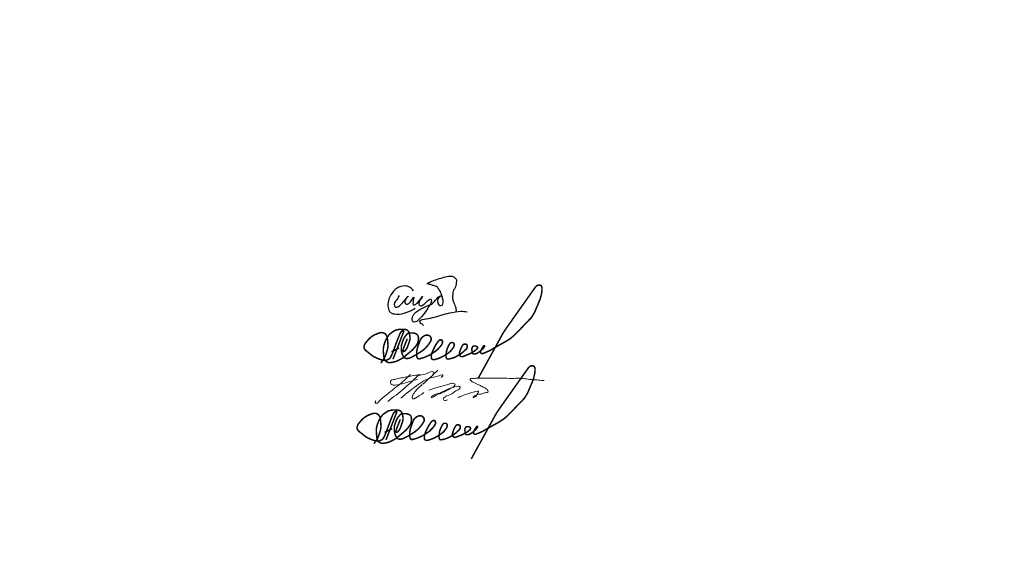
# Model space of a CAD drawing. Header units: millimetres. Extents: x 0 to 420, y 0 to 297.
# Tile 3 of 6: x 228 to 346, y 0 to 65. Entities that reach past the tile are written whole.
import ezdxf

# ---------------------------------------------------------------- set-up
doc = ezdxf.new("R2010")
doc.units = ezdxf.units.MM
doc.linetypes.add('K5LT32770', pattern=[0])
doc.linetypes.add('K5LT_THIN', pattern=[0])
doc.layers.add('Системный слой', color=7, linetype='Continuous')

# ---------------------------------------------------------------- blocks, each defined once
blk = doc.blocks.new('U0')
at = {"layer": 'Системный слой', "color": 7, "linetype": 'K5LT32770', "lineweight": 30}
for points, knots in [([(273.9076475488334, 32.43980420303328), (273.8270821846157, 32.25896263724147), (273.7341336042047, 32.08588597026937), (273.6288018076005, 31.92057420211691), (273.5438988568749, 31.78732424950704), (273.3906127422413, 31.68197958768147), (273.3499560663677, 31.53595938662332), (273.3219653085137, 31.43542937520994), (273.2973362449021, 31.30046702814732), (273.3403406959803, 31.20903679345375), (273.3698558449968, 31.14628568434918), (273.4343941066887, 31.0738873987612), (273.4941866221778, 31.04557549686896), (273.5906331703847, 30.99990782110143), (273.7445077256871, 31.06518509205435), (273.8499553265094, 31.11288308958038), (274.0024346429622, 31.18185533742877), (274.1027235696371, 31.35382595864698), (274.2249547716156, 31.47826716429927), (274.4984287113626, 31.75668565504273), (275.0883858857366, 32.47783931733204), (275.0037997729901, 32.35326586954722), (274.9661659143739, 32.29784093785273), (274.7538908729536, 32.0957215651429), (274.6864925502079, 31.93980494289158), (274.6367240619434, 31.82467248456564), (274.5565584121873, 31.67019873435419), (274.5999542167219, 31.56480549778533), (274.6267981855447, 31.49961088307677), (274.699660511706, 31.41642894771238), (274.7634155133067, 31.39172883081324), (274.851495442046, 31.35760469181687), (274.9846882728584, 31.4346769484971), (275.0807227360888, 31.47826716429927), (275.3565250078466, 31.60345431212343), (275.6259435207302, 32.31813446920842), (275.6672603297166, 32.21865068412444), (275.6924292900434, 32.15804814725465), (275.5755543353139, 31.84195393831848), (275.5711066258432, 31.65134383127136), (275.5685752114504, 31.54285806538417), (275.532653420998, 31.37009790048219), (275.5903373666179, 31.32442123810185), (275.6468660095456, 31.27965939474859), (275.8176305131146, 31.3242181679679), (275.9076445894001, 31.37249809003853), (275.9782297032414, 31.41035709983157), (276.0309891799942, 31.48644229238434), (276.0903366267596, 31.54557475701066), (276.3304507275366, 31.78481906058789), (276.7428406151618, 32.38282576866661), (276.7345664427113, 32.33403512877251), (276.7282136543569, 32.29657439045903), (276.3734614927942, 31.91876553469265), (276.3211055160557, 31.67057457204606), (276.2978868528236, 31.56050762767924), (276.2479532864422, 31.40963981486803), (276.301874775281, 31.32442123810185), (276.3396198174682, 31.26476823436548), (276.4352179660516, 31.20482256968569), (276.5037975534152, 31.18980605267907), (276.6278410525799, 31.16264489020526), (276.7683847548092, 31.31923152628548), (276.8884123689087, 31.40134420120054), (277.0430025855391, 31.50710166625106), (277.1664951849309, 31.65605500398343), (277.3114886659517, 31.7763436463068), (277.3904402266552, 31.84184297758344), (277.4621300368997, 31.92059518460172), (277.5518729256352, 31.96865105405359), (277.5945684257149, 31.99151380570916), (277.6518291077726, 32.02953137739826), (277.6864881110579, 32.02634327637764), (277.7534118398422, 32.02018731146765), (277.7664887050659, 31.84565919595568), (277.773026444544, 31.75711290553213), (277.786162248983, 31.57920328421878), (277.6297679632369, 31.40524716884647), (277.5422575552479, 31.23788290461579), (277.4190230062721, 31.00219597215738), (277.2622462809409, 30.78315339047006), (277.1095658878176, 30.564806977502), (276.892647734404, 30.25459490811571), (276.6850679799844, 29.92423762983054), (276.4076438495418, 29.67057753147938), (276.2433884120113, 29.52039214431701), (276.0799878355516, 29.30190097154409), (275.8691831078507, 29.26673197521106), (275.7787880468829, 29.2516511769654), (275.6473279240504, 29.22794475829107), (275.5807219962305, 29.27634734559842), (275.5241492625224, 29.31745880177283), (275.4929775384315, 29.42096013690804), (275.4749529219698, 29.49750086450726), (275.4457518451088, 29.62150193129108), (275.4841545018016, 29.76920458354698), (275.5230297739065, 29.89173105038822), (275.587802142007, 30.09587957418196), (275.7505928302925, 30.28022507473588), (275.9076445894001, 30.43019179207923), (276.0456321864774, 30.56195438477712), (276.2229755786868, 30.65679268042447), (276.3884131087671, 30.75711438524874), (276.5891200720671, 30.87882355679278), (276.803789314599, 30.97758454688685), (277.0134121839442, 31.08403697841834), (277.1220400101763, 31.13920126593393), (277.2284554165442, 31.2000861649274), (277.3403347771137, 31.24749827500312), (277.4920439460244, 31.31178941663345), (277.6755843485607, 31.31494500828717), (277.8114879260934, 31.40134420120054), (277.9214985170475, 31.47128221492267), (278.0034912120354, 31.58755952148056), (278.0999490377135, 31.68018994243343), (278.332160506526, 31.90318736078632), (278.5094794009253, 32.21521963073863), (278.8018710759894, 32.34365049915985), (278.8424144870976, 32.36145889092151), (278.9169707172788, 32.39327661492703), (278.9268708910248, 32.39172735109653), (278.9410867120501, 32.38950273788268), (278.8227998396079, 32.31665578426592), (278.7730249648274, 32.27634290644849), (278.7166012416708, 32.23064509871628), (278.650818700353, 32.18847365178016), (278.6095636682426, 32.13211235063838), (278.5415747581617, 32.03922808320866), (278.5162949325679, 31.90190337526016), (278.5134099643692, 31.78595901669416), (278.5103946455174, 31.6647759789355), (278.5429027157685, 31.52916170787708), (278.5999482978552, 31.42057494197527), (278.6364679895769, 31.35105938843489), (278.682776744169, 31.25811340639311), (278.7441788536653, 31.22826753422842), (278.8241431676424, 31.1893990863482), (278.9800891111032, 31.22946542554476), (279.0518707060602, 31.28595975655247), (279.1300695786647, 31.34750468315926), (279.157759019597, 31.49473295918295), (279.1768705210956, 31.60326697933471), (279.2056766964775, 31.76685695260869), (279.1430168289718, 31.94516619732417), (279.1095629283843, 32.11288160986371), (279.0798140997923, 32.26202227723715), (279.046863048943, 32.41322133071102), (278.9941784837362, 32.55518864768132), (278.9292453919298, 32.73016165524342), (278.8308969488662, 32.89430621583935), (278.734563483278, 33.05518790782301), (278.6574988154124, 33.18388974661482), (278.6019521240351, 33.34510778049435), (278.4845638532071, 33.43018735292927), (278.4184448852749, 33.47810843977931), (278.3319702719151, 33.50387457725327), (278.253794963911, 33.53595642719), (278.1227014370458, 33.58975503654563), (277.985481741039, 33.62866451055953), (277.8499494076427, 33.67057161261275), (277.7162270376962, 33.7119190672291), (277.5776204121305, 33.73843050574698), (277.4461038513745, 33.78595605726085), (277.3812478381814, 33.80939278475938), (277.2613921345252, 33.83290107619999), (277.2537964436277, 33.86287902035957), (277.24478561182, 33.89844210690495), (277.3930904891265, 33.94970140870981), (277.4653345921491, 33.98787883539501), (277.6149589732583, 34.0669479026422), (277.7782167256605, 34.11949743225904), (277.9364877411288, 34.18018624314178), (278.4340455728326, 34.37097413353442), (278.9427858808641, 34.55253216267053), (279.4653316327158, 34.65133939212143), (279.6936322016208, 34.69450833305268), (279.9358690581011, 34.79072621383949), (280.1576383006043, 34.74749309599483), (280.2822756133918, 34.7231954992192), (280.4206402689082, 34.67818867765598), (280.5230223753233, 34.60326254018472), (280.6208881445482, 34.53164158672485), (280.728550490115, 34.42593867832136), (280.7634066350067, 34.31480142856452), (280.7955888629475, 34.21218984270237), (280.7576062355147, 34.08300773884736), (280.744175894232, 33.96864809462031), (280.7185172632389, 33.75016430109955), (280.6768077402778, 33.52518036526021), (280.5903299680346, 33.32441827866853), (280.5324038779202, 33.18994022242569), (280.4103895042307, 33.07882449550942), (280.3691764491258, 32.93980346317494), (280.3394852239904, 32.83964819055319), (280.3412283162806, 32.72848740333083), (280.3307149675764, 32.62249624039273), (280.3173977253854, 32.48823740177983), (280.2959124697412, 32.35240589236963), (280.3018688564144, 32.21865068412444), (280.3089162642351, 32.06039576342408), (280.3450230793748, 31.90056699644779), (280.3884071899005, 31.74749753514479), (280.4236728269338, 31.62307197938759), (280.4777692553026, 31.50376638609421), (280.5230223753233, 31.3821134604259), (280.5612122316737, 31.27944854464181), (280.604908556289, 31.17859716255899), (280.6384068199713, 31.074421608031), (280.6678934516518, 30.98272174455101), (280.7027443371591, 30.89029219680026), (280.71532978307, 30.79557586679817), (280.727462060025, 30.70427002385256), (280.727462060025, 30.6113214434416), (280.71532978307, 30.51673012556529)], [0, 0, 0, 0, 1, 1, 1, 2, 2, 2, 3, 3, 3, 4, 4, 4, 5, 5, 5, 6, 6, 6, 7, 7, 7, 8, 8, 8, 9, 9, 9, 10, 10, 10, 11, 11, 11, 12, 12, 12, 13, 13, 13, 14, 14, 14, 15, 15, 15, 16, 16, 16, 17, 17, 17, 18, 18, 18, 19, 19, 19, 20, 20, 20, 21, 21, 21, 22, 22, 22, 23, 23, 23, 24, 24, 24, 25, 25, 25, 26, 26, 26, 27, 27, 27, 28, 28, 28, 29, 29, 29, 30, 30, 30, 31, 31, 31, 32, 32, 32, 33, 33, 33, 34, 34, 34, 35, 35, 35, 36, 36, 36, 37, 37, 37, 38, 38, 38, 39, 39, 39, 40, 40, 40, 41, 41, 41, 42, 42, 42, 43, 43, 43, 44, 44, 44, 45, 45, 45, 46, 46, 46, 47, 47, 47, 48, 48, 48, 49, 49, 49, 50, 50, 50, 51, 51, 51, 52, 52, 52, 53, 53, 53, 54, 54, 54, 55, 55, 55, 56, 56, 56, 57, 57, 57, 58, 58, 58, 59, 59, 59, 60, 60, 60, 61, 61, 61, 62, 62, 62, 63, 63, 63, 64, 64, 64, 65, 65, 65, 66, 66, 66, 67, 67, 67, 68, 68, 68, 69, 69, 69, 70, 70, 70, 71, 71, 71, 71]), ([(275.6480295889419, 32.93018809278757), (275.5738980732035, 33.08664052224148), (275.4777443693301, 33.21484546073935), (275.3595684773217, 33.31480290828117), (275.2006669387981, 33.44920758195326), (274.9683006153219, 33.52954430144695), (274.7634155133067, 33.56480253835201), (274.4832791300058, 33.61301060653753), (274.1484045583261, 33.55010055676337), (273.8884168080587, 33.43980272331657), (273.5678075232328, 33.30378666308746), (273.2851054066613, 33.00341556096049), (273.0711103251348, 32.7186499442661), (272.8676321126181, 32.44787924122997), (272.6933062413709, 32.11644261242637), (272.6191879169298, 31.78595901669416), (272.5641081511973, 31.54036578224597), (272.5299664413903, 31.26083070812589), (272.5807264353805, 31.01672938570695), (272.6260930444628, 30.79856448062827), (272.712796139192, 30.52847333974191), (272.8691875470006, 30.39173031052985), (273.038755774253, 30.2434659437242), (273.3483937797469, 30.22278592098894), (273.5903403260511, 30.19942290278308), (273.9993368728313, 30.15992908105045), (274.4351583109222, 30.29819433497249), (274.830723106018, 30.43019179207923), (275.1813195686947, 30.5471836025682), (275.5178575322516, 30.70743977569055), (275.8403369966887, 30.91096031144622)], [0, 0, 0, 0, 1, 1, 1, 2, 2, 2, 3, 3, 3, 4, 4, 4, 5, 5, 5, 6, 6, 6, 7, 7, 7, 8, 8, 8, 9, 9, 9, 10, 10, 10, 10]), ([(276.8114894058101, 28.85327104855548), (276.5715540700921, 29.02453704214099), (276.427323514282, 29.17197272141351), (276.3787977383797, 29.29557808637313), (276.2545476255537, 29.61206927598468), (277.38218914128, 29.6264211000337), (277.8884108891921, 29.77634660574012), (278.5814720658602, 29.98160753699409), (279.2759591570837, 30.19543275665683), (279.9845616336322, 30.3340380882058), (280.4199317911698, 30.41919814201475), (280.8600706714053, 30.53038100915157), (281.3018673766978, 30.53596086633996), (281.5478266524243, 30.53906731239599), (281.7946211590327, 30.52304169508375), (282.0422508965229, 30.48788401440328)], [0, 0, 0, 0, 1, 1, 1, 2, 2, 2, 3, 3, 3, 4, 4, 4, 5, 5, 5, 5])]:
    blk.add_open_spline(points, degree=3, knots=knots, dxfattribs=at)
blk = doc.blocks.new('U1')
at = {"layer": 'Системный слой', "color": 7, "linetype": 'K5LT_THIN', "const_width": 0.18}
for points in [[(274.0496485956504, 17.59320270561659), (273.6694851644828, 16.62952065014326), (273.5900524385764, 16.44735359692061), (273.5302286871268, 16.24286150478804), (273.527079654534, 16.16421263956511), (273.5333777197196, 16.09499763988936), (273.5837543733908, 16.05724715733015), (273.6939380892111, 16.07297694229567), (273.7978320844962, 16.17679446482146), (273.9489537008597, 16.34668403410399), (274.0245059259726, 16.48510902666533), (274.0685845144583, 16.59522246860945), (274.3378413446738, 17.36682962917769), (274.3773666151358, 17.63769310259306), (274.3604248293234, 17.91420393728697), (274.2898329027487, 18.28264885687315), (274.2149782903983, 18.44721036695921), (274.0852354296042, 18.59182655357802), (273.9055813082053, 18.68159055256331), (273.6061633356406, 18.72148620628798), (273.3217178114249, 18.72148620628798), (273.0023418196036, 18.70153587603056), (272.6979301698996, 18.63172220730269), (272.5132907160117, 18.54694699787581), (272.2438178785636, 18.37240784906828), (271.9493852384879, 18.15797805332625), (271.8046696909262, 17.97845506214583), (271.615036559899, 17.67924505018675), (271.4635329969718, 17.41015260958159), (271.3180032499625, 17.02235102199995), (271.2165771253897, 16.68743097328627), (271.1759134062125, 16.35032587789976), (271.1994441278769, 15.84086668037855), (271.2465055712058, 15.40194457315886), (271.3641505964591, 15.03356945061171), (271.4818042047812, 14.89248537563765), (271.6700413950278, 14.77491861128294), (271.8504431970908, 14.72788893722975), (272.0073061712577, 14.72788893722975), (272.2583001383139, 14.76708119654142), (272.5406602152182, 14.82978575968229), (272.7681151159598, 14.90032284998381), (272.9485088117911, 14.99437719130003), (273.2073462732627, 15.11194395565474), (273.5315330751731, 15.30410861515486), (273.6381440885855, 15.38591545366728), (273.744755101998, 15.48103743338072), (273.9484551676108, 15.64844756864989), (274.5819473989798, 16.17595630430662), (274.8155759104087, 16.40942352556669), (275.0525944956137, 16.68349480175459), (275.2547157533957, 16.97449814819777), (275.3298526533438, 17.16221284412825), (275.3727927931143, 17.41428833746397), (275.3942631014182, 17.66100090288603), (275.367425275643, 17.82190060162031), (275.3244851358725, 17.9828003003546), (275.1903136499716, 18.11688506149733), (275.0453990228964, 18.20806091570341), (274.8414495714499, 18.25632780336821), (274.701902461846, 18.28314774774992), (274.433551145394, 18.28314774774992), (274.3047388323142, 18.28314774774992), (274.2627874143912, 18.27904694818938), (274.2067690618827, 18.26993733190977), (274.165083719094, 18.25301020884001), (274.1168838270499, 18.22958272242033), (274.0856176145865, 18.20094185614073), (274.0022466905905, 18.12022757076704), (273.9292948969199, 18.03300785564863), (273.8160782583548, 17.89425855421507), (273.7085781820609, 17.73444145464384), (273.6194408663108, 17.56151866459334), (273.5407808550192, 17.38859587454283), (273.4314363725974, 17.07648479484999), (273.3555181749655, 16.84228425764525), (273.3290961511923, 16.59458887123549), (273.3477495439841, 16.14724063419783), (273.4015742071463, 15.92930864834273), (273.4755564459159, 15.66593837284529), (273.5541580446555, 15.51807951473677), (273.6251822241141, 15.41890155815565), (273.6889611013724, 15.33239531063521), (273.7436333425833, 15.2891471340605), (273.8169425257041, 15.25120210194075), (273.8585117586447, 15.23841571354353), (273.9384346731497, 15.22121423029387), (274.0113614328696, 15.21963279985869), (274.1223428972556, 15.21963279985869), (274.2317372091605, 15.25131684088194), (274.4093142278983, 15.30359977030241), (274.9861982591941, 15.6012831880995), (275.8079362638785, 16.11432933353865), (276.0981231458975, 16.35250597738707), (276.3000033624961, 16.55226867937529), (276.5434530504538, 16.82916861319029), (276.7639036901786, 17.14530568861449), (276.8799865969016, 17.36162626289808), (276.9027198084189, 17.41183387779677), (276.9168282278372, 17.48230105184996), (276.9135711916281, 17.56036126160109), (276.9038081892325, 17.63191103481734), (276.8773113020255, 17.71965455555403), (276.8336065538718, 17.81383364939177), (276.7871683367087, 17.86979335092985), (276.6950729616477, 17.94673108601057), (276.6352575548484, 17.98336404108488), (276.5522852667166, 18.01228928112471), (276.4770320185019, 18.01807134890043), (276.3882766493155, 18.01614564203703), (276.2686458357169, 18.01035856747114), (276.1798904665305, 17.98336404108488), (276.0969181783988, 17.94673108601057), (276.0255285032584, 17.9100931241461), (275.8907671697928, 17.80692415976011), (275.7636500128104, 17.68966173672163), (275.6836024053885, 17.58271622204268), (275.6257975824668, 17.47680335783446), (275.513428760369, 17.2262843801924), (275.4318273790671, 16.98167210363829), (275.2849598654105, 16.56854223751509), (275.221255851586, 16.29830234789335), (275.1779917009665, 16.03409897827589), (275.1683784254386, 15.69784193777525), (275.1772604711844, 15.54517882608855), (275.2033088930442, 15.41974967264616), (275.232954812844, 15.32876842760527), (275.2564521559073, 15.28179358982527), (275.3034637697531, 15.22894691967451), (275.3401890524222, 15.20105939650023), (275.39600784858, 15.18637728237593), (275.476803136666, 15.18344383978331), (275.5700617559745, 15.19768696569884), (276.1233902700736, 15.36620455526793), (276.7267878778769, 15.63741230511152), (277.5138278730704, 16.15792667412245), (277.7520511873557, 16.38482361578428), (277.9753933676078, 16.62660222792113), (278.1940077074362, 16.91875302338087), (278.263079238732, 17.10282581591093), (278.263079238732, 17.23102372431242), (278.262331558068, 17.28983205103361), (278.2519536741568, 17.33530520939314), (278.2399724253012, 17.36243450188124), (278.2176216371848, 17.39036196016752), (278.1824916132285, 17.42386692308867), (278.1401746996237, 17.4493997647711), (278.105044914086, 17.46456080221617), (278.0688679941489, 17.46653139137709), (277.9989324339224, 17.4620214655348), (277.9290049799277, 17.43384456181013), (277.8622434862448, 17.39465730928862), (277.8001096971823, 17.33574425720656), (277.7315948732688, 17.24976676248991), (277.6225660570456, 17.09685420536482), (277.4992128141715, 16.91423809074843), (277.380429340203, 16.72705226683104), (277.2662072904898, 16.49877345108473), (277.1417573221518, 16.22410350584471), (277.0267210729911, 15.97693699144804), (276.9749487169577, 15.81024527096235), (276.9346838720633, 15.57457798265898), (276.9346838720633, 15.38489275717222), (276.9519413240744, 15.21245389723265), (276.9836147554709, 15.17887907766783), (277.0373233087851, 15.12322365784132), (277.0771060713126, 15.10136264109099), (277.1427460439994, 15.08148216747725), (277.2203174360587, 15.07751106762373), (277.3317061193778, 15.08943432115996), (277.4411087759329, 15.12322365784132), (277.9314811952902, 15.28267663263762), (278.2637606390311, 15.44269829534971), (278.7567501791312, 15.74159895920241), (279.0856066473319, 15.9768621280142), (279.2590456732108, 16.13532232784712), (279.417620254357, 16.32844984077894), (279.5663736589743, 16.5470902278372), (279.6432140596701, 16.68838387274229), (279.6616597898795, 16.81738996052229), (279.6678331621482, 16.90837126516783), (279.664800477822, 16.96436088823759), (279.6405719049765, 17.02035051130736), (279.5966594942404, 17.07331686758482), (279.5254858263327, 17.11720358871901), (279.4785407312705, 17.12628328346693), (279.3876751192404, 17.13082313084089), (279.3346730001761, 17.12930649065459), (279.2604747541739, 17.10358410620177), (279.2059603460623, 17.07180529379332), (279.1650725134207, 17.04002642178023), (279.1144631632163, 16.96698998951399), (279.048856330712, 16.86866014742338), (278.9777906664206, 16.73208099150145), (278.868454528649, 16.49717205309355), (278.8083148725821, 16.33328401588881), (278.7427166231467, 16.09291231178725), (278.7099130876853, 15.83068948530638), (278.6825769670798, 15.59578048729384), (278.6871052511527, 15.46296292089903), (278.7005739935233, 15.39029562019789), (278.7167347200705, 15.32570027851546), (278.7355874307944, 15.27725374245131), (278.7544403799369, 15.22611826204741), (278.7975300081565, 15.1776717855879), (278.916039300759, 15.14806305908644), (279.0937989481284, 15.17497777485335), (279.51492531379, 15.28372430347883), (279.8167196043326, 15.4057111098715), (280.3571444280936, 15.70982509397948), (280.6645224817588, 15.94446467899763), (280.9121430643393, 16.1663079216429), (281.1357842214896, 16.37504052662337), (281.2070909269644, 16.51459300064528), (281.2249217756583, 16.72243761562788), (281.2109213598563, 16.82064270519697), (281.1874986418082, 16.87183802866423), (281.1318708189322, 16.92011492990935), (281.0235481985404, 16.94059407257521), (280.9327905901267, 16.94644599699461), (280.8552022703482, 16.94351756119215), (280.7907920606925, 16.91572480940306), (280.7424844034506, 16.88647031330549), (280.6809323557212, 16.81191223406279), (280.6035187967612, 16.68667268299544), (280.4929776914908, 16.47797005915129), (280.4001594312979, 16.2484190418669), (280.3537543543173, 16.07915311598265), (280.3031867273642, 15.91609823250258), (280.2812181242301, 15.77730899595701), (280.2800796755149, 15.71840589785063), (280.2925513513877, 15.65044307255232), (280.3220229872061, 15.6062670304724), (280.3990376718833, 15.51920699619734), (280.478885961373, 15.45536994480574), (280.561010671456, 15.4371357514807), (280.7321148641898, 15.46904927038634), (280.9921904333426, 15.56707977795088), (281.4323523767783, 15.75222515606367), (281.7684040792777, 15.90721809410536), (282.0355256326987, 16.07655888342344), (282.2509411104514, 16.23442041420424), (282.4106789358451, 16.37954544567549), (282.4563694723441, 16.47339528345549), (282.4563694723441, 16.53934257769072), (282.4233749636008, 16.60528993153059), (282.380218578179, 16.65094768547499), (282.3091529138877, 16.68645315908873), (282.2228570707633, 16.7168900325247), (282.111169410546, 16.72957664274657), (282.0375612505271, 16.72196363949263), (281.9791832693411, 16.7168900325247), (281.9055751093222, 16.6788452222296), (281.8268903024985, 16.56977945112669), (281.79897244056, 16.49115049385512), (281.7786656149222, 16.37447678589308), (281.7786656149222, 16.27301895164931), (281.79897244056, 16.12590342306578), (281.814202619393, 15.99400877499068), (281.8370435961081, 15.9052325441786), (281.8573504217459, 15.8443588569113), (281.887810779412, 15.80631404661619), (281.9233477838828, 15.78095083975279), (281.9868024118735, 15.77080356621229), (282.1314764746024, 15.76826923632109), (282.2812352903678, 15.79109811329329), (282.4411392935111, 15.87226140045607), (282.5832789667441, 15.9610375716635), (282.7620356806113, 16.08360313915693), (282.9215241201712, 16.22336518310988), (283.0687406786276, 16.36312222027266), (283.2625778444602, 16.60340916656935), (283.2944756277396, 16.66225236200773), (283.30673964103, 16.72845410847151), (283.2846627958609, 16.75542372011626), (283.2282291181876, 16.75297420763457), (283.1791570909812, 16.71864610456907), (283.1129022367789, 16.6230202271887), (282.9975834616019, 16.45138954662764), (282.8847158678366, 16.24297624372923), (282.8356438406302, 16.14735537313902), (282.8184693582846, 16.00023978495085), (282.8331926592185, 15.92913400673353), (282.8596480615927, 15.87747472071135), (282.8834779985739, 15.84057735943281), (282.9210339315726, 15.81381725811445), (282.958191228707, 15.80064177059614), (283.0265067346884, 15.7994444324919), (283.0960269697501, 15.82100116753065), (283.3821838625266, 15.9310247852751), (283.9012134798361, 16.16099983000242), (284.5508332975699, 16.54327380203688), (285.7235623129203, 17.19323837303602), (286.3406694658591, 17.57370137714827), (286.750105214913, 17.90846675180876), (287.3456593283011, 18.49120187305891), (288.0445922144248, 19.23560994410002), (288.8936329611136, 20.10900413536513), (289.268204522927, 20.7079030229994), (289.7426653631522, 21.83083349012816), (289.9489825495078, 22.31609189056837), (290.0785177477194, 22.79932975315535), (290.1562305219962, 23.19627588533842), (290.1829851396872, 23.51028775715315), (290.1829851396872, 23.65058356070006), (290.1446977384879, 23.82063775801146), (290.0596152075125, 23.95242768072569), (289.9277284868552, 24.01194935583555), (289.7873337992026, 24.01619988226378), (289.6937428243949, 24.00344341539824), (289.6001435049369, 23.96518408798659), (289.4810193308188, 23.87165355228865), (289.3959367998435, 23.78237348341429), (289.2342711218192, 23.5613034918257), (286.5076943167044, 19.70571225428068), (285.9951623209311, 18.9841031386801), (285.5378924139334, 18.30819665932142), (282.5458307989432, 12.86337410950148)], [(273.6641176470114, 18.55496906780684), (273.4827850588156, 18.53798210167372), (273.4091103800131, 18.50400316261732), (273.2731109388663, 18.37942218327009), (273.1371114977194, 18.12460279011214), (272.7404382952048, 17.10531025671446), (272.2436266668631, 15.78164928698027), (272.0415137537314, 15.34961175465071), (271.9086385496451, 15.19469862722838), (271.601360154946, 15.0314841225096), (271.4590378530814, 14.99860775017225), (271.2486575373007, 14.99616318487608), (270.9893463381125, 15.05483680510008), (270.737371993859, 15.13306164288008), (270.4462626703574, 15.24307029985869), (270.2146282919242, 15.35767864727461), (269.9899984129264, 15.46473395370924), (269.7895637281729, 15.61323141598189), (269.585664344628, 15.7824475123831), (269.3714037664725, 15.95512085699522), (269.1398607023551, 16.12433689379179), (268.9899190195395, 16.27780323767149), (268.9159537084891, 16.39519542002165), (268.8724401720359, 16.54736965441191), (268.8767939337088, 16.70824437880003), (268.9420600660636, 16.8952057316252), (269.0638845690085, 17.0995531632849), (269.4048801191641, 17.50432675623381), (269.7240067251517, 17.80402063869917), (270.0777481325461, 18.02687161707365), (270.5160654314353, 18.21898144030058), (270.8020230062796, 18.30396115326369), (270.9797993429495, 18.3274635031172), (271.0728753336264, 18.32347744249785), (271.1699393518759, 18.30487411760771), (271.3082154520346, 18.24110191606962), (271.4160893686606, 18.16704272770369), (271.5257163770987, 18.03482877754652), (271.6315630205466, 17.80061327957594), (271.6882708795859, 17.42284917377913), (271.7222874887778, 17.13197052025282), (271.7350912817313, 16.74484741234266), (271.7217307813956, 16.53453337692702), (271.661599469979, 16.27080392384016), (271.5750294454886, 15.94614594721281), (271.492140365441, 15.72044133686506), (271.3408194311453, 15.35911047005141), (271.2094395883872, 15.12607228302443), (270.8875544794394, 14.67969184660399)], [(273.6609686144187, 18.54985552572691), (272.3357885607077, 15.13290202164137)], [(272.1663294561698, 16.04075908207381), (273.0751274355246, 16.47896283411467)]]:
    blk.add_lwpolyline(points, dxfattribs=at)
blk = doc.blocks.new('U2')
at = {"layer": 'Системный слой', "color": 7, "linetype": 'K5LT_THIN', "lineweight": 18}
blk.add_arc((253.2757163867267, 46.08685816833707), 32.6329467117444, 306.17976253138, 315.0279867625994, dxfattribs=at)
for points, knots in [([(271.1192205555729, 19.81577042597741), (271.1038658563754, 19.78222842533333), (271.0695479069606, 19.70726162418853), (271.0177368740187, 19.57224515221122), (271.1954487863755, 19.43143747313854), (271.533511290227, 19.73846738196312), (271.8756135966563, 20.17808190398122), (272.5340593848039, 20.60864180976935), (273.1902385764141, 21.19206302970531), (273.9202990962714, 21.75737657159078), (274.6524616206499, 22.37156868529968), (275.0712306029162, 22.79341511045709), (275.2649407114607, 22.9885487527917)], [0, 0, 0, 0, 0.1136526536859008, 0.2540151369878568, 0.3767067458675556, 0.6606791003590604, 1.362779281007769, 2.210229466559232, 2.93150383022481, 4.01501653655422, 4.972839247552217, 5.797245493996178, 5.797245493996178, 5.797245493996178, 5.797245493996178]), ([(276.1205421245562, 22.38479224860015), (275.5905901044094, 22.24182860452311), (274.6896897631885, 21.99879529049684), (273.6918524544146, 21.69097878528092), (273.0372481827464, 21.69406451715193), (272.8065322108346, 22.00236834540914), (272.9502251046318, 22.33503174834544), (273.3505802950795, 22.36671138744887), (273.8314175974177, 22.51399524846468), (274.6642310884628, 22.63306194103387), (275.8218655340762, 22.94826541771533), (276.9390693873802, 22.8302436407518), (277.8824516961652, 23.46451623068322), (278.1505065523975, 23.11486214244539), (278.0120735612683, 23.05934639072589), (277.9054087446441, 23.01657062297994)], [0, 0, 0, 0, 1.640413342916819, 2.788646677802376, 3.181002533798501, 3.475016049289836, 3.785470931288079, 4.050236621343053, 4.60441585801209, 5.320543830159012, 6.566646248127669, 8.105836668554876, 8.942503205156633, 9.01600083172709, 9.26277644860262, 9.26277644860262, 9.26277644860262, 9.26277644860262]), ([(274.1137958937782, 20.14011043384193), (274.5246211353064, 20.48121800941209), (275.2652988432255, 21.09620158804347), (276.3464018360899, 21.86929155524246), (277.3076841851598, 22.49157594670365), (278.2594911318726, 22.67646785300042), (278.8188263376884, 22.88037703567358), (279.1079993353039, 22.92853956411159), (279.1585585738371, 22.90243314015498), (279.1712769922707, 22.82210748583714), (279.0634655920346, 22.75098197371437), (278.994240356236, 22.6664706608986), (278.9411378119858, 22.60713050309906), (278.9292407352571, 22.59383595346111)], [0, 0, 0, 0, 1.600080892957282, 2.884789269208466, 3.99916787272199, 4.989608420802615, 5.748813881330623, 5.808954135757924, 5.844678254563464, 5.908099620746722, 6.008556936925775, 6.193432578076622, 6.246810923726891, 6.246810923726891, 6.246810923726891, 6.246810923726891]), ([(278.5510920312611, 23.49756201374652), (278.2589926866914, 23.21224578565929), (277.6726171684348, 22.63948705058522), (277.0598766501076, 22.09502426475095), (276.7523690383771, 21.8217822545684)], [0, 0, 0, 0, 1.224779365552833, 2.458686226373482, 2.458686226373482, 2.458686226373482, 2.458686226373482]), ([(280.930302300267, 20.20168662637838), (281.127282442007, 20.28651170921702), (281.5244046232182, 20.45752347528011), (282.0813510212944, 20.65457223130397), (282.6867855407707, 20.84705640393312), (283.0404424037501, 20.9005492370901), (283.4200331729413, 20.99475744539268), (283.4407126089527, 20.82164878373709), (283.2389746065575, 20.71242800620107), (283.1710678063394, 20.43062837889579), (283.0201711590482, 20.28165473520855), (282.7135655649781, 20.17520339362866), (282.864201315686, 20.4014414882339), (283.0661749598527, 20.45303508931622), (283.3585404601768, 20.58829572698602), (283.740130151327, 20.61720202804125), (284.0881024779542, 20.74893016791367), (284.3460791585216, 20.81473335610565), (284.5878604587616, 20.8317493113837), (284.5364403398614, 21.08342973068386), (284.3676671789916, 21.26517997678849), (284.0210497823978, 21.41034747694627), (283.6644090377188, 21.64128292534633), (283.2631835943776, 21.7861501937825), (282.9508899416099, 21.9637119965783), (282.6732322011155, 22.08055416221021), (282.5046421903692, 22.2135870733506), (282.3764094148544, 22.33952521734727), (282.473980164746, 22.53272886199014), (282.7960362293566, 22.48766456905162), (283.2504980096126, 22.54310277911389), (284.472271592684, 22.49957633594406), (285.8700092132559, 22.56763665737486), (287.3488922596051, 22.48021741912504), (288.3058041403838, 22.54449935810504), (289.1173692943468, 22.44410983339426), (289.8653119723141, 22.33067732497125), (290.462470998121, 22.33348772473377), (290.936873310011, 22.26501116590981), (291.1669616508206, 22.2485195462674), (291.2772230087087, 22.24061654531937)], [0, 0, 0, 0, 0.6416303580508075, 1.293560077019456, 1.794076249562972, 2.471832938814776, 2.611862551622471, 2.671967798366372, 2.913963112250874, 3.197799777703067, 3.472127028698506, 3.653660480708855, 3.783752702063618, 4.02206151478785, 4.33701123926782, 4.714930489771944, 5.169514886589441, 5.417603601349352, 5.569150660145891, 5.768386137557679, 5.982635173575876, 6.339041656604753, 6.859113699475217, 7.263982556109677, 7.608077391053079, 7.940186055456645, 8.151130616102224, 8.270541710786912, 8.42941520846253, 8.641048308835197, 9.14718134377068, 9.852257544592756, 12.26392269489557, 13.36561065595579, 14.28805013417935, 15.1318853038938, 15.81143494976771, 16.55596823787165, 16.9162960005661, 17.24785928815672, 17.24785928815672, 17.24785928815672, 17.24785928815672]), ([(276.6640790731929, 21.78869819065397), (276.4389057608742, 21.56321254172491), (276.057940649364, 21.18171899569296), (275.61594647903, 20.70404633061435), (275.2476012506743, 19.64783828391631), (276.1659147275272, 20.3089418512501), (276.873760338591, 20.81852737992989)], [0, 0, 0, 0, 0.943721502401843, 1.596658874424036, 2.060412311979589, 3.620108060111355, 3.620108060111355, 3.620108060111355, 3.620108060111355]), ([(277.4806576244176, 21.09412648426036), (277.792158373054, 21.20423383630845), (278.3023451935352, 21.38457150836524), (279.0154256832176, 21.59307655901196), (279.5777253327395, 21.72639265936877), (280.0411850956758, 21.88241428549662), (280.382002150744, 21.96322784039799), (280.6692028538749, 21.80596128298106), (280.4570061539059, 21.47784029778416), (279.9266116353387, 21.23918006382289), (279.018906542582, 20.72256358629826), (278.4398368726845, 20.57075089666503), (277.6277375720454, 20.06532659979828), (278.1014901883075, 20.64518364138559), (278.7685446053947, 20.68500086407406), (279.8234815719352, 21.26656729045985), (280.4961423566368, 21.51850972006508), (281.3229539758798, 21.59349496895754), (281.0588701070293, 21.11387511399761), (280.6206183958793, 21.0573831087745), (280.23135873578, 20.59238921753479), (279.6825564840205, 20.45565704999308), (279.3623292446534, 20.25479223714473), (279.1254211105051, 20.05943762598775), (279.3462938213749, 19.79663825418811), (279.5586040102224, 19.87191424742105), (279.7097571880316, 19.92550661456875)], [0, 0, 0, 0, 0.9909634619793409, 1.623034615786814, 2.227872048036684, 2.723592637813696, 3.088374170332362, 3.278162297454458, 3.505493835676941, 3.998109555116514, 5.147712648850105, 6.302848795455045, 6.63349506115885, 6.869523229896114, 7.817375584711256, 8.90398493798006, 10.18180615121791, 10.43655857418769, 10.7724889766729, 11.22154742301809, 11.80402726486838, 12.45601227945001, 12.8325512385, 13.02892191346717, 13.20328184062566, 13.63422273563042, 13.63422273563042, 13.63422273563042, 13.63422273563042])]:
    blk.add_open_spline(points, degree=3, knots=knots, dxfattribs=at)
blk = doc.blocks.new('U3')
at = {"layer": 'Системный слой', "color": 7, "linetype": 'K5LT_THIN', "const_width": 0.18}
for points in [[(274.8870010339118, 27.25592024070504), (274.5068376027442, 26.29223818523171), (274.4274048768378, 26.11007113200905), (274.3675811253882, 25.90557903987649), (274.3644320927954, 25.82693017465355), (274.370730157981, 25.7577151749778), (274.4211068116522, 25.7199646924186), (274.5312905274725, 25.73569447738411), (274.6351845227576, 25.8395119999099), (274.7863061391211, 26.00940156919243), (274.861858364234, 26.14782656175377), (274.9059369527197, 26.2579400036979), (275.1751937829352, 27.02954716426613), (275.2147190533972, 27.30041063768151), (275.1977772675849, 27.57692147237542), (275.1271853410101, 27.9453663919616), (275.0523307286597, 28.10992790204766), (274.9225878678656, 28.25454408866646), (274.7429337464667, 28.34430808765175), (274.443515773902, 28.38420374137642), (274.1590702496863, 28.38420374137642), (273.839694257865, 28.36425341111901), (273.535282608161, 28.29443974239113), (273.3506431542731, 28.20966453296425), (273.081170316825, 28.03512538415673), (272.7867376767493, 27.82069558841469), (272.6420221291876, 27.64117259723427), (272.4523889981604, 27.3419625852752), (272.3008854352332, 27.07287014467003), (272.1553556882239, 26.6850685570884), (272.0539295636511, 26.35014850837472), (272.0132658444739, 26.01304341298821), (272.0367965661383, 25.503584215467), (272.0838580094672, 25.0646621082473), (272.2015030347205, 24.69628698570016), (272.3191566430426, 24.55520291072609), (272.5073938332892, 24.43763614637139), (272.6877956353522, 24.3906064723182), (272.8446586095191, 24.3906064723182), (273.0956525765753, 24.42979873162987), (273.3780126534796, 24.49250329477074), (273.6054675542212, 24.56304038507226), (273.7858612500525, 24.65709472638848), (274.0446987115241, 24.77466149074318), (274.3688855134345, 24.96682615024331), (274.4754965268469, 25.04863298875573), (274.5821075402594, 25.14375496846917), (274.7858076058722, 25.31116510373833), (275.4192998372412, 25.83867383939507), (275.6529283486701, 26.07214106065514), (275.8899469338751, 26.34621233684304), (276.0920681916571, 26.63721568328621), (276.1672050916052, 26.8249303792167), (276.2101452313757, 27.07700587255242), (276.2316155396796, 27.32371843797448), (276.2047777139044, 27.48461813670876), (276.1618375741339, 27.64551783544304), (276.027666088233, 27.77960259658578), (275.8827514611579, 27.87077845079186), (275.6788020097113, 27.91904533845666), (275.5392549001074, 27.94586528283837), (275.2709035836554, 27.94586528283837), (275.1420912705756, 27.94586528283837), (275.1001398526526, 27.94176448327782), (275.0441215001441, 27.93265486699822), (275.0024361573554, 27.91572774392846), (274.9542362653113, 27.89230025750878), (274.9229700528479, 27.86365939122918), (274.8395991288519, 27.78294510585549), (274.7666473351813, 27.69572539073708), (274.6534306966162, 27.55697608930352), (274.5459306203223, 27.39715898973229), (274.4567933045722, 27.22423619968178), (274.3781332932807, 27.05131340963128), (274.2687888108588, 26.73920232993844), (274.1928706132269, 26.50500179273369), (274.1664485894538, 26.25730640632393), (274.1851019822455, 25.80995816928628), (274.2389266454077, 25.59202618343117), (274.3129088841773, 25.32865590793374), (274.3915104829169, 25.18079704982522), (274.4625346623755, 25.0816190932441), (274.5263135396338, 24.99511284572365), (274.5809857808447, 24.95186466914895), (274.6542949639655, 24.9139196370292), (274.6958641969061, 24.90113324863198), (274.7757871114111, 24.88393176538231), (274.848713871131, 24.88235033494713), (274.959695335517, 24.88235033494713), (275.0690896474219, 24.91403437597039), (275.2466666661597, 24.96631730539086), (275.8235506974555, 25.26400072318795), (276.6452887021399, 25.7770468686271), (276.935475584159, 26.01522351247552), (277.1373558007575, 26.21498621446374), (277.3808054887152, 26.49188614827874), (277.60125612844, 26.80802322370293), (277.717339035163, 27.02434379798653), (277.7400722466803, 27.07455141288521), (277.7541806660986, 27.14501858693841), (277.7509236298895, 27.22307879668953), (277.7411606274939, 27.29462856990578), (277.7146637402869, 27.38237209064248), (277.6709589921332, 27.47655118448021), (277.6245207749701, 27.5325108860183), (277.5324253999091, 27.60944862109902), (277.4726099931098, 27.64608157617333), (277.389637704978, 27.67500681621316), (277.3143844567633, 27.68078888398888), (277.2256290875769, 27.67886317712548), (277.1059982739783, 27.67307610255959), (277.0172429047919, 27.64608157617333), (276.9342706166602, 27.60944862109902), (276.8628809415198, 27.57281065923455), (276.7281196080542, 27.46964169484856), (276.6010024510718, 27.35237927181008), (276.5209548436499, 27.24543375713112), (276.4631500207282, 27.1395208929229), (276.3507811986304, 26.88900191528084), (276.2691798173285, 26.64438963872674), (276.1223123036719, 26.23125977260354), (276.0586082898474, 25.9610198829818), (276.0153441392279, 25.69681651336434), (276.0057308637, 25.3605594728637), (276.0146129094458, 25.20789636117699), (276.0406613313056, 25.08246720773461), (276.0703072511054, 24.99148596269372), (276.0938045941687, 24.94451112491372), (276.1408162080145, 24.89166445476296), (276.1775414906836, 24.86377693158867), (276.2333602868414, 24.84909481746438), (276.3141555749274, 24.84616137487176), (276.4074141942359, 24.86040450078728), (276.960742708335, 25.02892209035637), (277.5641403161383, 25.30012984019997), (278.3511803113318, 25.8206442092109), (278.5894036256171, 26.04754115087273), (278.8127458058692, 26.28931976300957), (279.0313601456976, 26.58147055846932), (279.1004316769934, 26.76554335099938), (279.1004316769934, 26.89374125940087), (279.0996839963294, 26.95254958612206), (279.0893061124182, 26.99802274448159), (279.0773248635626, 27.02515203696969), (279.0549740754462, 27.05307949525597), (279.0198440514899, 27.08658445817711), (278.9775271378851, 27.11211729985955), (278.9423973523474, 27.12727833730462), (278.9062204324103, 27.12924892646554), (278.8362848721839, 27.12473900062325), (278.7663574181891, 27.09656209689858), (278.6995959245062, 27.05737484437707), (278.6374621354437, 26.998461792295), (278.5689473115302, 26.91248429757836), (278.459918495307, 26.75957174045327), (278.3365652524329, 26.57695562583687), (278.2177817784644, 26.38976980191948), (278.1035597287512, 26.16149098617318), (277.9791097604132, 25.88682104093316), (277.8640735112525, 25.63965452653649), (277.8123011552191, 25.4729628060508), (277.7720363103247, 25.23729551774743), (277.7720363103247, 25.04761029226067), (277.7892937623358, 24.8751714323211), (277.8209671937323, 24.84159661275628), (277.8746757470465, 24.78594119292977), (277.914458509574, 24.76408017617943), (277.9800984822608, 24.74419970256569), (278.0576698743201, 24.74022860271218), (278.1690585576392, 24.7521518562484), (278.2784612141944, 24.78594119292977), (278.7688336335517, 24.94539416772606), (279.1011130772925, 25.10541583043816), (279.5941026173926, 25.40431649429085), (279.9229590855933, 25.63957966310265), (280.0963981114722, 25.79803986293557), (280.2549726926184, 25.99116737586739), (280.4037260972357, 26.20980776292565), (280.4805664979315, 26.35110140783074), (280.4990122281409, 26.48010749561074), (280.5051856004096, 26.57108880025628), (280.5021529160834, 26.62707842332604), (280.4779243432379, 26.6830680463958), (280.4340119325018, 26.73603440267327), (280.3628382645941, 26.77992112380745), (280.3158931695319, 26.78900081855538), (280.2250275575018, 26.79354066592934), (280.1720254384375, 26.79202402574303), (280.0978271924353, 26.76630164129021), (280.0433127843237, 26.73452282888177), (280.0024249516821, 26.70274395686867), (279.9518156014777, 26.62970752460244), (279.8862087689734, 26.53137768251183), (279.815143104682, 26.3947985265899), (279.7058069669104, 26.159889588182), (279.6456673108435, 25.99600155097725), (279.5800690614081, 25.75562984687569), (279.5472655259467, 25.49340702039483), (279.5199294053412, 25.25849802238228), (279.5244576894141, 25.12568045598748), (279.5379264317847, 25.05301315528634), (279.5540871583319, 24.9884178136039), (279.5729398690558, 24.93997127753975), (279.5917928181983, 24.88883579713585), (279.6348824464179, 24.84038932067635), (279.7533917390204, 24.81078059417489), (279.9311513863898, 24.83769530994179), (280.3522777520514, 24.94644183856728), (280.654072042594, 25.06842864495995), (281.194496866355, 25.37254262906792), (281.5018749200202, 25.60718221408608), (281.7494955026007, 25.82902545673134), (281.973136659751, 26.03775806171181), (282.0444433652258, 26.17731053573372), (282.0622742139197, 26.38515515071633), (282.0482737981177, 26.48336024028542), (282.0248510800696, 26.53455556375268), (281.9692232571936, 26.58283246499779), (281.8609006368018, 26.60331160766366), (281.7701430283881, 26.60916353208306), (281.6925547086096, 26.6062350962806), (281.6281444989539, 26.57844234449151), (281.5798368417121, 26.54918784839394), (281.5182847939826, 26.47462976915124), (281.4408712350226, 26.34939021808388), (281.3303301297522, 26.14068759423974), (281.2375118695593, 25.91113657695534), (281.1911067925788, 25.7418706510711), (281.1405391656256, 25.57881576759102), (281.1185705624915, 25.44002653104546), (281.1174321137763, 25.38112343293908), (281.1299037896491, 25.31316060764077), (281.1593754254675, 25.26898456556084), (281.2363901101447, 25.18192453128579), (281.3162383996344, 25.11808747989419), (281.3983631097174, 25.09985328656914), (281.5694673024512, 25.13176680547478), (281.829542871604, 25.22979731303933), (282.2697048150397, 25.41494269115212), (282.6057565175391, 25.56993562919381), (282.8728780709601, 25.73927641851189), (283.0882935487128, 25.89713794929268), (283.2480313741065, 26.04226298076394), (283.2937219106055, 26.13611281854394), (283.2937219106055, 26.20206011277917), (283.2607274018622, 26.26800746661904), (283.2175710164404, 26.31366522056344), (283.1465053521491, 26.34917069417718), (283.0602095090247, 26.37960756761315), (282.9485218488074, 26.39229417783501), (282.8749136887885, 26.38468117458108), (282.8165357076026, 26.37960756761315), (282.7429275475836, 26.34156275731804), (282.6642427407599, 26.23249698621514), (282.6363248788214, 26.15386802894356), (282.6160180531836, 26.03719432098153), (282.6160180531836, 25.93573648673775), (282.6363248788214, 25.78862095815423), (282.6515550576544, 25.65672631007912), (282.6743960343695, 25.56795007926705), (282.6947028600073, 25.50707639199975), (282.7251632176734, 25.46903158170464), (282.7607002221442, 25.44366837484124), (282.8241548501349, 25.43352110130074), (282.9688289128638, 25.43098677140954), (283.1185877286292, 25.45381564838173), (283.2784917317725, 25.53497893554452), (283.4206314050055, 25.62375510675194), (283.5993881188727, 25.74632067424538), (283.7588765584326, 25.88608271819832), (283.9060931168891, 26.0258397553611), (284.0999302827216, 26.2661267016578), (284.131828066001, 26.32496989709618), (284.1440920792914, 26.39117164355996), (284.1220152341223, 26.4181412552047), (284.065581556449, 26.41569174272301), (284.0165095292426, 26.38136363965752), (283.9502546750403, 26.28573776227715), (283.8349358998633, 26.11410708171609), (283.722068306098, 25.90569377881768), (283.6729962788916, 25.81007290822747), (283.655821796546, 25.6629573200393), (283.6705450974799, 25.59185154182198), (283.6970004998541, 25.54019225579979), (283.7208304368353, 25.50329489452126), (283.758386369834, 25.4765347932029), (283.7955436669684, 25.46335930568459), (283.8638591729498, 25.46216196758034), (283.9333794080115, 25.4837187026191), (284.219536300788, 25.59374232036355), (284.7385659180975, 25.82371736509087), (285.3881857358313, 26.20599133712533), (286.5609147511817, 26.85595590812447), (287.1780219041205, 27.23641891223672), (287.5874576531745, 27.57118428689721), (288.1830117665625, 28.15391940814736), (288.8819446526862, 28.89832747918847), (289.730985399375, 29.77172167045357), (290.1055569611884, 30.37062055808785), (290.5800178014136, 31.4935510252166), (290.7863349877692, 31.97880942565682), (290.9158701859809, 32.4620472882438), (290.9935829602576, 32.85899342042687), (291.0203375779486, 33.1730052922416), (291.0203375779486, 33.3133010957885), (290.9820501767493, 33.4833552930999), (290.8969676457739, 33.61514521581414), (290.7650809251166, 33.674666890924), (290.624686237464, 33.67891741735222), (290.5310952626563, 33.66616095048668), (290.4374959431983, 33.62790162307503), (290.3183717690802, 33.5343710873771), (290.2332892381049, 33.44509101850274), (290.0716235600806, 33.22402102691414), (287.3450467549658, 29.36842978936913), (286.8325147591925, 28.64682067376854), (286.3752448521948, 27.97091419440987), (283.3831832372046, 22.52609164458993)], [(274.5014700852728, 28.21768660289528), (274.320137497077, 28.20069963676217), (274.2464628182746, 28.16672069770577), (274.1104633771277, 28.04213971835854), (273.9744639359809, 27.78732032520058), (273.5777907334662, 26.76802779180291), (273.0809791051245, 25.44436682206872), (272.8788661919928, 25.01232928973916), (272.7459909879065, 24.85741616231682), (272.4387125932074, 24.69420165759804), (272.2963902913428, 24.6613252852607), (272.0860099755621, 24.65888071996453), (271.8266987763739, 24.71755434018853), (271.5747244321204, 24.79577917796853), (271.2836151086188, 24.90578783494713), (271.0519807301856, 25.02039618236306), (270.8273508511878, 25.12745148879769), (270.6269161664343, 25.27594895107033), (270.4230167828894, 25.44516504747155), (270.2087562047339, 25.61783839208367), (269.9772131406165, 25.78705442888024), (269.8272714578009, 25.94052077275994), (269.7533061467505, 26.0579129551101), (269.7097926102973, 26.21008718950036), (269.7141463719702, 26.37096191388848), (269.779412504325, 26.55792326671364), (269.9012370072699, 26.76227069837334), (270.2422325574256, 27.16704429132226), (270.5613591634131, 27.46673817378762), (270.9151005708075, 27.6895891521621), (271.3534178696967, 27.88169897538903), (271.639375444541, 27.96667868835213), (271.817151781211, 27.99018103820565), (271.9102277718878, 27.98619497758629), (272.0072917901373, 27.96759165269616), (272.145567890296, 27.90381945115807), (272.253441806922, 27.82976026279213), (272.3630688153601, 27.69754631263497), (272.468915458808, 27.46333081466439), (272.5256233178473, 27.08556670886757), (272.5596399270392, 26.79468805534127), (272.5724437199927, 26.40756494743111), (272.559083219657, 26.19725091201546), (272.4989519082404, 25.93352145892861), (272.41238188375, 25.60886348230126), (272.3294928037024, 25.38315887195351), (272.1781718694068, 25.02182800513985), (272.0467920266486, 24.78878981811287), (271.7249069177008, 24.34240938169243)], [(274.4983210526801, 28.21257306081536), (273.1731409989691, 24.79561955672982)], [(273.0036818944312, 25.70347661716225), (273.912479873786, 26.14168036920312)]]:
    blk.add_lwpolyline(points, dxfattribs=at)

msp = doc.modelspace()

# ---------------------------------------------------------------- block references
at = {"layer": 'Системный слой'}
for name in ['U0', 'U3', 'U1', 'U2']:
    msp.add_blockref(name, (0, 0), dxfattribs=at)

doc.saveas('drawing.dxf')
